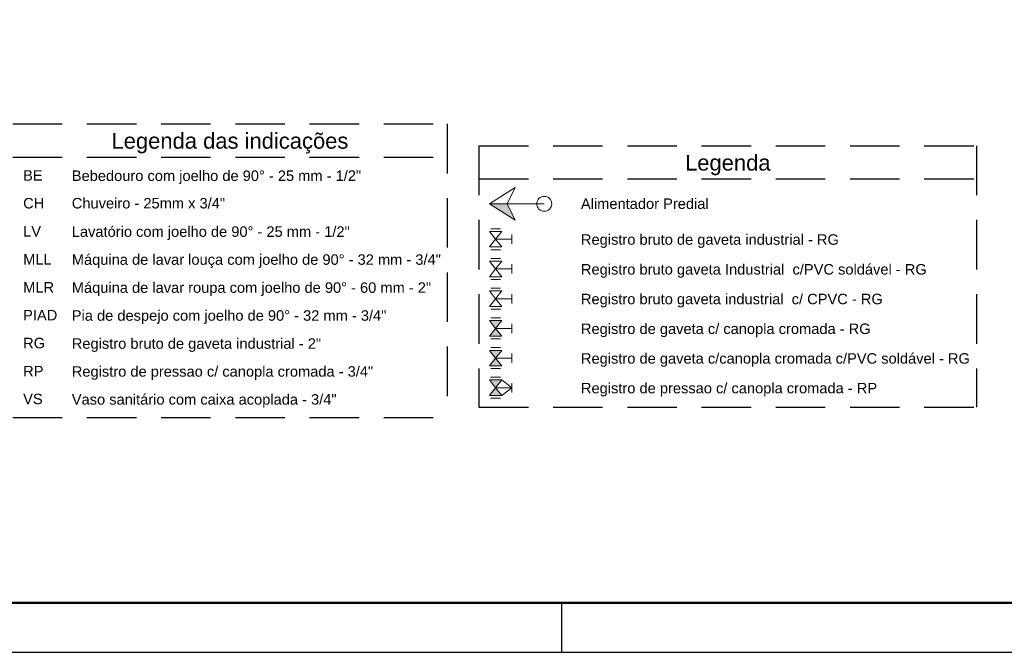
# Model space of a CAD drawing. Header units: millimetres. Extents: x -15 to 153, y -141 to 37.
# Tile 2 of 98: x -5 to 14, y -141 to -128. Entities that reach past the tile are written whole.
import ezdxf

# ---------------------------------------------------------------- set-up
doc = ezdxf.new("R2010")
doc.units = ezdxf.units.MM
doc.header["$MEASUREMENT"] = 0
doc.linetypes.add('HIDDEN', pattern=[0.375, 0.25, -0.125])
doc.layers.get('0').update_dxf_attribs({"color": 5, "lineweight": 20})
for name, color, linetype in [('HACHURA', 8, 'Continuous'), ('XX-CARIMBO', 9, 'Continuous'), ('XX-FOLHA', 253, 'Continuous')]:
    doc.layers.add(name, color=color, linetype=linetype)
doc.layers.add('Simbolos', color=5, linetype='Continuous', lineweight=20)
doc.layers.add('Simbolos_int', color=174, linetype='Continuous', lineweight=5)
doc.styles.add('Arial', font='arial.ttf')

# ---------------------------------------------------------------- blocks, each defined once
blk = doc.blocks.new('Aprovacao A-1_SC')
at = {"layer": 'XX-CARIMBO', "ltscale": 0.5}
blk.add_line((0, 0), (840, 0), dxfattribs=at)
at = {"layer": 'XX-FOLHA', "ltscale": 0.5}
blk.add_line((210, 10), (210, 0), dxfattribs=at)
blk.add_line((210, 10), (210, 0), dxfattribs=at)
at = {"layer": 'XX-FOLHA', "ltscale": 0.5, "const_width": 0.5}
blk.add_lwpolyline([(25, 584), (25, 10), (830, 10), (830, 584), (25, 584)], dxfattribs=at)

msp = doc.modelspace()

# ---------------------------------------------------------------- hatches: boundary and pattern name
at = {"layer": 'Simbolos', "linetype": 'Continuous'}
for points in [[(4.063, -132.1), (4.584, -132.427), (4.42, -132.1), (4.063, -132.1)], [(4.063, -134.46), (4.315, -134.46), (4.189, -134.618)], [(4.189, -134.618), (4.063, -134.775), (4.315, -134.775)], [(4.063, -135.06), (4.315, -135.06), (4.189, -135.217)], [(4.189, -135.217), (4.063, -135.375), (4.315, -135.375)], [(4.063, -135.659), (4.315, -135.659), (4.189, -135.817)], [(4.189, -135.817), (4.063, -135.974), (4.315, -135.974)]]:
    msp.add_hatch(color=256, dxfattribs=at).paths.add_polyline_path(points)

# ---------------------------------------------------------------- linework, layer by layer
msp.add_circle((5.172, -132.1), 0.151)
at = {"layer": 'HACHURA', "linetype": 'HIDDEN', "ltscale": 4}
for p, q in [((-5.57, -130.485), (3.212, -130.485)), ((3.212, -130.485), (3.212, -136.415)), ((3.852, -130.926), (13.909, -130.926)), ((3.852, -130.926), (3.852, -136.205)), ((13.909, -130.926), (13.909, -136.205)), ((-5.57, -131.156), (3.212, -131.156)), ((3.852, -131.596), (13.909, -131.596)), ((3.852, -136.205), (13.909, -136.205)), ((-5.57, -136.415), (3.212, -136.415))]:
    msp.add_line(p, q, dxfattribs=at)
at = {"layer": 'Simbolos'}
for p, q in [((4.063, -132.1), (4.584, -131.773)), ((4.584, -131.773), (4.42, -132.1)), ((4.063, -132.1), (4.584, -132.427)), ((4.063, -132.1), (4.42, -132.1)), ((4.584, -132.427), (4.42, -132.1)), ((4.42, -132.1), (5.172, -132.1)), ((4.063, -132.657), (4.189, -132.815)), ((4.063, -132.657), (4.315, -132.657)), ((4.089, -132.603), (4.29, -132.603)), ((4.315, -132.657), (4.189, -132.815)), ((4.063, -132.972), (4.189, -132.815)), ((4.315, -132.972), (4.189, -132.815)), ((4.189, -132.815), (4.519, -132.815)), ((4.519, -132.909), (4.519, -132.72)), ((4.063, -132.972), (4.315, -132.972)), ((4.089, -133.028), (4.29, -133.028)), ((4.063, -133.258), (4.189, -133.416)), ((4.063, -133.258), (4.315, -133.258)), ((4.089, -133.204), (4.29, -133.204)), ((4.315, -133.258), (4.189, -133.416)), ((4.063, -133.573), (4.189, -133.416)), ((4.315, -133.573), (4.189, -133.416)), ((4.189, -133.416), (4.519, -133.416)), ((4.519, -133.51), (4.519, -133.321)), ((4.063, -133.573), (4.315, -133.573)), ((4.089, -133.629), (4.29, -133.629)), ((4.063, -133.859), (4.189, -134.017)), ((4.063, -133.859), (4.315, -133.859)), ((4.315, -133.859), (4.189, -134.017)), ((4.063, -134.174), (4.189, -134.017)), ((4.315, -134.174), (4.189, -134.017)), ((4.189, -134.017), (4.519, -134.017)), ((4.519, -134.111), (4.519, -133.922)), ((4.063, -134.174), (4.315, -134.174)), ((4.063, -134.46), (4.315, -134.46)), ((4.063, -134.46), (4.189, -134.618)), ((4.089, -134.406), (4.29, -134.406)), ((4.315, -134.46), (4.189, -134.618)), ((4.063, -134.775), (4.189, -134.618)), ((4.189, -134.618), (4.519, -134.618)), ((4.315, -134.775), (4.189, -134.618)), ((4.519, -134.712), (4.519, -134.523)), ((4.063, -134.775), (4.315, -134.775)), ((4.089, -134.829), (4.29, -134.829)), ((4.063, -135.06), (4.315, -135.06)), ((4.063, -135.06), (4.189, -135.217)), ((4.089, -135.006), (4.29, -135.006)), ((4.315, -135.06), (4.189, -135.217)), ((4.063, -135.375), (4.189, -135.217)), ((4.189, -135.217), (4.519, -135.217)), ((4.315, -135.375), (4.189, -135.217)), ((4.519, -135.312), (4.519, -135.123)), ((4.063, -135.375), (4.315, -135.375)), ((4.089, -135.429), (4.29, -135.429)), ((4.063, -135.659), (4.189, -135.817)), ((4.063, -135.659), (4.315, -135.659)), ((4.087, -135.605), (4.29, -135.605)), ((4.315, -135.659), (4.189, -135.817)), ((4.519, -135.817), (4.315, -135.659)), ((4.063, -135.974), (4.189, -135.817)), ((4.189, -135.817), (4.519, -135.817)), ((4.315, -135.974), (4.189, -135.817)), ((4.519, -135.817), (4.315, -135.974)), ((4.519, -135.911), (4.519, -135.722)), ((4.063, -135.974), (4.315, -135.974)), ((4.087, -136.028), (4.29, -136.028))]:
    msp.add_line(p, q, dxfattribs=at)
at = {"layer": 'Simbolos_int'}
for p, q in [((4.089, -133.805), (4.29, -133.805)), ((4.089, -134.23), (4.29, -134.23))]:
    msp.add_line(p, q, dxfattribs=at)

# ---------------------------------------------------------------- block references
at = {"xscale": 0.1, "yscale": 0.1, "zscale": 0.1}
msp.add_blockref('Aprovacao A-1_SC', (-15.483, -141.16), dxfattribs=at)

# ---------------------------------------------------------------- texts
at = {"char_height": 0.2118, "attachment_point": 7, "line_spacing_factor": 0.798, "style": 'Arial'}
for s, insert, width in [('BE', (-5.359, -131.632), 0.50832), ('CH', (-5.359, -132.197), 0.50832), ('LV', (-5.359, -132.761), 0.50832), ('MLL', (-5.359, -133.327), 0.76248), ('MLR', (-5.359, -133.892), 0.76248), ('PIAD', (-5.359, -134.456), 1.01664), ('RG', (-5.359, -135.022), 0.50832), ('RP', (-5.359, -135.586), 0.50832), ('VS', (-5.359, -136.151), 0.50832)]:
    msp.add_mtext(s, dxfattribs=dict(at, insert=insert, width=width))
at = {"layer": 'HACHURA', "linetype": 'HIDDEN', "ltscale": 4, "line_spacing_factor": 0.798, "style": 'Arial'}
for s, insert, char_height, width, attachment_point in [('Legenda das indicações', (-1.18, -131.084), 0.3177, 8.38728, 8), ('Legenda', (8.881, -131.524), 0.3177, 2.66868, 8), ('Bebedouro com joelho de 90%%d - 25 mm - 1/2"', (-4.376, -131.702), 0.2118, 10.67472, 7), ('Chuveiro - 25mm x 3/4"', (-4.376, -132.197), 0.2118, 5.59152, 7), ('Alimentador Predial', (5.913, -132.206), 0.2118, 4.82904, 7), ('Lavatório com joelho de 90%%d - 25 mm - 1/2"', (-4.376, -132.831), 0.2118, 10.67472, 7), ('Registro bruto de gaveta industrial - RG', (5.913, -132.991), 0.2118, 10.1664, 7), ('Máquina de lavar louça com joelho de 90%%d - 32 mm - 3/4"', (-4.376, -133.397), 0.2118, 13.9788, 7), ('Registro bruto gaveta Industrial  c/PVC soldável - RG', (5.913, -133.593), 0.2118, 13.47048, 7), ('Máquina de lavar roupa com joelho de 90%%d - 60 mm - 2"', (-4.376, -133.962), 0.2118, 13.47048, 7), ('Registro bruto gaveta industrial  c/ CPVC - RG', (5.913, -134.193), 0.2118, 11.69136, 7), ('Pia de despejo com joelho de 90%%d - 32 mm - 3/4"', (-4.376, -134.526), 0.2118, 11.94552, 7), ('Registro de gaveta c/ canopla cromada - RG', (5.913, -134.794), 0.2118, 10.67472, 7), ('Registro bruto de gaveta industrial - 2"', (-4.376, -135.092), 0.2118, 10.1664, 7), ('Registro de gaveta c/canopla cromada c/PVC soldável - RG', (5.913, -135.393), 0.2118, 14.23296, 7), ('Registro de pressao c/ canopla cromada - 3/4"', (-4.376, -135.656), 0.2118, 11.4372, 7), ('Registro de pressao c/ canopla cromada - RP', (5.913, -135.993), 0.2118, 10.92888, 7), ('Vaso sanitário com caixa acoplada - 3/4"', (-4.376, -136.221), 0.2118, 10.1664, 7)]:
    msp.add_mtext(s, dxfattribs=dict(at, insert=insert, char_height=char_height, width=width, attachment_point=attachment_point))

doc.saveas('drawing.dxf')
